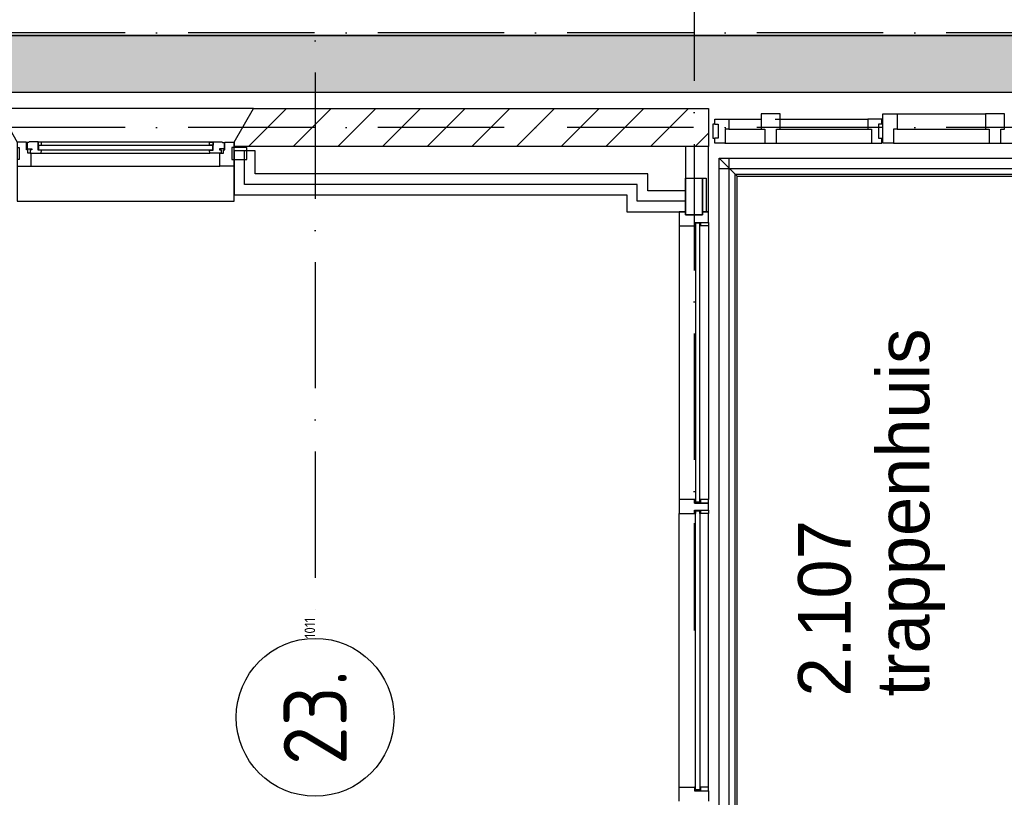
# Model space of a CAD drawing. Header units: millimetres. Extents: x -6587 to 112313, y 244 to 84344.
# Tile 41 of 54: x 64796 to 69472, y 38526 to 42219. Entities that reach past the tile are written whole.
import ezdxf
from ezdxf.enums import TextEntityAlignment as Align

# ---------------------------------------------------------------- set-up
doc = ezdxf.new("R2010")
doc.units = ezdxf.units.MM
doc.header["$LTSCALE"] = 100
doc.linetypes.add('DASHDOT', pattern=[9, 6, -1.5, 0, -1.5])
doc.layers.get('0').update_dxf_attribs({"color": 9, "linetype": 'CONTINUOUS'})
for name, color, linetype in [('AL$7----_STRAMIEN', 1, 'DASHDOT'), ('AL31----_BUITENKOZ', 7, 'CONTINUOUS'), ('ALL-----_REFLIJNEN', 8, 'CONTINUOUS'), ('ALN-----_BLOCKNAAM', 2, 'CONTINUOUS'), ('BOUW', 8, 'CONTINUOUS'), ('KABELGOOT1', 8, 'CONTINUOUS'), ('LIJN025', 10, 'CONTINUOUS')]:
    doc.layers.add(name, color=color, linetype=linetype)
doc.styles.add('2_0', font='iso', dxfattribs={"height": 200})
doc.styles.add('BURO-025', font='BUROFONT.shx', dxfattribs={"height": 250})
doc.styles.get("Standard").update_dxf_attribs({"font": 'iso.shx'})

# ---------------------------------------------------------------- blocks, each defined once
blk = doc.blocks.new('1011')
at = {"layer": 'AL$7----_STRAMIEN', "color": 7, "linetype": 'Continuous'}
blk.add_circle((-750, 0), 750, dxfattribs=at)
at = {"layer": 'AL$7----_STRAMIEN', "color": 3, "linetype": 'Continuous'}
blk.add_attdef('STR-NAAM', text='', height=600, rotation=360, dxfattribs=at).set_placement((-750, 0), align=Align.MIDDLE)
at = {"layer": 'ALN-----_BLOCKNAAM', "linetype": 'Continuous'}
blk.add_text('1011', height=100, dxfattribs=at).set_placement((0, 0))
blk = doc.blocks.new('EH100000')
at = {"linetype": 'ByBlock'}
for p, q in [((1, 0.5), (0, 0.5)), ((1, 0.5, 1), (0, 0.5, 1)), ((0, -0.5, 1), (1, -0.5, 1)), ((1, -0.5), (0, -0.5))]:
    blk.add_line(p, q, dxfattribs=at)
at = {"linetype": 'ByBlock', "invisible_edges": 15}
for points in [[(1, -0.5), (0, -0.5), (0, 0.5), (1, 0.5)], [(0, 0.5), (1, 0.5), (1, 0.5, 1), (0, 0.5, 1)], [(0, -0.5, 1), (1, -0.5, 1), (1, -0.5), (0, -0.5)]]:
    blk.add_3dface(points, dxfattribs=at)
at = {"linetype": 'ByBlock', "style": '2_0', "flags": 8}
blk.add_attdef('FUNCTIE', text='', height=0.5, dxfattribs=at).set_placement((0.5, 0), align=Align.MIDDLE)
at = {"linetype": 'ByBlock', "flags": 9}
blk.add_attdef('SCHOT', text='', height=0.5, dxfattribs=at).set_placement((0.5, 0), align=Align.MIDDLE)
blk = doc.blocks.new('A$Cb38f1ce1')
at = {"layer": 'KABELGOOT1'}
h = blk.add_hatch(dxfattribs=at)
h.set_pattern_fill('DOTS', color=256, scale=20, style=0)
h.set_pattern_definition([(0, (-1717.716, 188607.497), (15.875, 31.75), [0, -31.75])])
h.paths.add_polyline_path([(72342.3, 35347.4), (72342.3, 35617.4), (57643.3, 35617.4), (57643.3, 35347.4)])
at = {"layer": 'AL$7----_STRAMIEN', "color": 1}
for points in [[(62947.7, 63344.7), (62947.7, 32791.2)], [(64747.7, 60304.6), (64747.7, 32791.2)], [(86347.7, 35630), (1577.4, 35630)], [(86347.7, 35180), (750, 35180)]]:
    blk.add_lwpolyline(points, dxfattribs=at)
at = {"layer": 'AL31----_BUITENKOZ', "color": 8}
for points in [[(62562.7, 35110), (62655, 35270), (61440.3, 35270), (61532.7, 35110), (61532.7, 34830), (62562.7, 34830)], [(61532.7, 35110), (61532.7, 35085), (61542.7, 35085), (61542.7, 35029), (61532.7, 35029), (61532.7, 34996), (61599.7, 34996), (61599.7, 35059), (61582.7, 35059), (61582.7, 35074), (61576.7, 35074), (61576.7, 35110)], [(61589.4, 35113), (61586.9, 35108.8), (61579.9, 35108.8), (61579.9, 35079), (61602.4, 35079), (61602.4, 35074), (61594.4, 35074), (61594.4, 35059), (61599.7, 35059), (61646.8, 35059), (61648.9, 35072), (61631.9, 35072), (61631.9, 35113)], [(61631.9, 35110.7), (61631.9, 35097.2), (61648.9, 35097.2), (61648.9, 35110.7)]]:
    blk.add_lwpolyline(points, close=True, dxfattribs=at)
for points in [[(61631.9, 35113), (62463.5, 35113)], [(61646.8, 35059), (62448.5, 35059)], [(61599.7, 34996), (62495.7, 34996)]]:
    blk.add_lwpolyline(points, dxfattribs=at)
at = {"layer": 'AL31----_BUITENKOZ', "color": 8, "linetype": 'Continuous'}
blk.add_lwpolyline([(61633.9, 35095), (61633.9, 35074), (62461.5, 35074), (62461.5, 35095)], close=True, dxfattribs=at)
at = {"layer": 'ALL-----_REFLIJNEN', "color": 8, "linetype": 'Continuous'}
for p, q in [((62562.7, 35110), (62655, 35270)), ((62631.4, 35090), (62811.4, 35270)), ((62655, 35270), (64816.7, 35270)), ((62843.5, 35090), (63023.5, 35270)), ((63055.7, 35090), (63235.7, 35270)), ((63267.8, 35090), (63447.8, 35270)), ((63479.9, 35090), (63659.9, 35270)), ((63692.1, 35090), (63872.1, 35270)), ((63904.2, 35090), (64084.2, 35270)), ((64116.3, 35090), (64296.3, 35270)), ((64328.5, 35090), (64508.5, 35270)), ((64540.6, 35090), (64720.6, 35270)), ((64816.7, 35270), (64816.7, 35090)), ((64845.6, 35196), (64845.6, 35219.5)), ((64845.6, 35219.5), (64912.6, 35219.5)), ((64911, 35219.5), (65066.1, 35219.5)), ((64912.6, 35219.5), (64912.6, 35172.5)), ((65133, 35219.5), (65572.7, 35219.5)), ((65639.7, 35219.5), (65572.7, 35219.5)), ((65572.7, 35219.5), (65572.7, 35172.5)), ((65639.7, 35196), (65639.7, 35219.5)), ((65644.7, 35244.5), (65711.7, 35244.5)), ((65644.7, 35105.5), (65644.7, 35244.5)), ((65711.7, 35244.5), (65711.7, 35172.5)), ((65711.7, 35244.5), (66131.7, 35244.5)), ((64845.6, 35196), (64837.6, 35196)), ((64837.6, 35196), (64837.6, 35129)), ((64845.6, 35196), (64861.6, 35196)), ((64861.6, 35196), (64861.6, 35129)), ((64912.6, 35172.5), (64895.6, 35172.5)), ((64895.6, 35172.5), (64895.6, 35105.5)), ((64912.6, 35172.5), (65066.2, 35172.5)), ((65156.2, 35172.5), (65572.7, 35172.5)), ((65572.7, 35172.5), (65589.7, 35172.5)), ((65589.7, 35172.5), (65589.7, 35105.5)), ((65639.7, 35196), (65623.7, 35196)), ((65623.7, 35196), (65623.7, 35129)), ((65711.7, 35172.5), (65694.7, 35172.5)), ((65694.7, 35172.5), (65694.7, 35105.5)), ((65711.7, 35172.5), (66131.7, 35172.5)), ((64752.7, 35090), (64816.7, 35153.9)), ((64837.6, 35129), (64845.6, 35129)), ((64845.6, 35105.5), (64845.6, 35129)), ((64861.6, 35129), (64845.6, 35129)), ((65623.7, 35129), (65639.7, 35129)), ((65639.7, 35105.5), (65639.7, 35129)), ((62562.7, 35090), (62562.7, 35110)), ((64657.7, 35090), (62562.7, 35090)), ((64816.7, 35090), (64657.7, 35090)), ((64657.7, 35090), (64657.7, 35090)), ((64707.7, 35090), (64707.2, 34765.9)), ((64816.7, 35090), (64707.7, 35090)), ((64816.7, 34779.9), (64816.7, 35090)), ((64895.6, 35105.5), (64845.6, 35105.5)), ((64894, 35105.5), (65083.1, 35105.5)), ((65139.2, 35105.5), (65589.7, 35105.5)), ((65589.7, 35105.5), (65639.7, 35105.5)), ((65694.7, 35105.5), (65644.7, 35105.5)), ((65694.7, 35105.5), (66148.7, 35105.5)), ((66204.7, 35105.5), (66633.7, 35105.5)), ((62662.7, 35070), (62562.7, 35070)), ((62562.7, 35070), (62562.7, 34860)), ((62612.7, 34910), (62612.7, 35070)), ((62612.7, 34910), (62612.7, 35070)), ((62662.7, 34960), (62662.7, 35070)), ((64866.7, 35034.1), (69250.7, 35034.1)), ((64866.7, 31702.1), (64866.7, 35034.1)), ((64951.7, 34949.1), (64866.7, 35034.1)), ((64914.7, 31702.1), (64914.7, 35034.1)), ((64866.7, 34986.1), (69250.7, 34986.1)), ((64527.7, 34960), (62662.7, 34960)), ((64527.7, 34879.9), (64527.7, 34960)), ((64707.2, 34765.9), (64707.2, 34939.9)), ((64707.2, 34939.9), (64787.2, 34939.9)), ((64787.2, 34779.9), (64787.2, 34939.9)), ((64787.2, 34939.9), (64804.7, 34939.9)), ((64787.2, 34939.9), (64787.2, 34765.9)), ((64804.7, 34939.9), (64804.7, 34779.9)), ((64942.2, 31777.6), (64942.2, 34958.6)), ((64942.2, 34958.6), (69250.7, 34958.6)), ((64951.7, 34949.1), (69187.7, 34949.1)), ((64951.7, 31787.1), (64951.7, 34949.1)), ((64951.7, 34949.1), (66547.7, 34949.1)), ((64477.7, 34910), (62612.7, 34910)), ((64477.7, 34910), (62612.7, 34910)), ((64477.7, 34829.9), (64477.7, 34910)), ((64477.7, 34829.9), (64477.7, 34910)), ((62562.7, 34860), (64427.7, 34860)), ((64427.7, 34860), (64427.7, 34779.9)), ((64707.2, 34879.9), (64527.7, 34879.9)), ((64707.2, 34779.9), (64707.2, 34879.9)), ((64707.2, 34829.9), (64477.7, 34829.9)), ((64707.2, 34829.9), (64477.7, 34829.9)), ((64427.7, 34779.9), (64707.2, 34779.9)), ((64707.2, 34779.9), (64677.7, 34779.9)), ((64677.7, 34779.9), (64677.7, 34712.9)), ((64707.2, 34765.9), (64707.2, 34779.9)), ((64707.2, 34765.9), (64787.2, 34765.9)), ((64787.2, 34765.9), (64707.2, 34765.9)), ((64787.2, 34765.9), (64707.2, 34765.9)), ((64787.2, 34765.9), (64787.2, 34779.9)), ((64787.2, 34779.9), (64816.7, 34779.9)), ((64804.7, 34779.9), (64787.2, 34779.9)), ((64816.7, 34779.9), (64787.2, 34779.9)), ((64787.2, 34779.9), (64787.2, 34765.9)), ((64816.7, 34729.9), (64816.7, 34779.9)), ((64677.7, 34712.9), (64749.7, 34712.9)), ((64677.7, 34712.9), (64677.7, 33413.4)), ((64749.7, 34712.9), (64749.7, 34729.9)), ((64749.7, 34729.9), (64816.7, 34729.9)), ((64749.7, 34712.9), (64749.7, 34729.9)), ((64749.7, 34729.9), (64778.7, 34729.9)), ((64753.7, 34712.9), (64749.7, 34712.9)), ((64774.7, 34725.9), (64753.7, 34725.9)), ((64753.7, 34725.9), (64753.7, 33400.4)), ((64774.7, 34725.9), (64753.7, 34725.9)), ((64753.7, 34725.9), (64753.7, 34712.9)), ((64774.7, 33400.4), (64774.7, 34725.9)), ((64774.7, 34712.9), (64774.7, 34725.9)), ((64778.7, 34712.9), (64774.7, 34712.9)), ((64778.7, 34729.9), (64816.7, 34729.9)), ((64778.7, 34712.9), (64778.7, 34729.9)), ((64778.7, 34729.9), (64778.7, 34712.9)), ((64816.7, 34712.9), (64778.7, 34712.9)), ((64816.7, 34729.9), (64816.7, 34712.9)), ((64816.7, 34712.9), (64816.7, 33413.4)), ((64707.2, 33413.4), (64677.7, 33413.4)), ((64677.7, 33413.4), (64677.7, 33346.4)), ((64749.7, 33413.4), (64707.2, 33413.4)), ((64749.7, 33396.4), (64749.7, 33413.4)), ((64753.7, 33413.4), (64749.7, 33413.4)), ((64749.7, 33413.4), (64749.7, 33396.4)), ((64778.7, 33396.4), (64749.7, 33396.4)), ((64749.7, 33396.4), (64778.7, 33396.4)), ((64753.7, 33400.4), (64753.7, 33413.4)), ((64753.7, 33400.4), (64774.7, 33400.4)), ((64774.7, 33400.4), (64753.7, 33400.4)), ((64778.7, 33413.4), (64774.7, 33413.4)), ((64774.7, 33413.4), (64774.7, 33400.4)), ((64816.7, 33413.4), (64778.7, 33413.4)), ((64778.7, 33413.4), (64778.7, 33396.4)), ((64778.7, 33396.4), (64778.7, 33413.4)), ((64816.7, 33396.4), (64778.7, 33396.4)), ((64778.7, 33396.4), (64816.7, 33396.4)), ((64816.7, 33396.4), (64816.7, 33413.4)), ((64816.7, 33363.4), (64816.7, 33396.4)), ((64677.7, 33346.4), (64749.7, 33346.4)), ((64677.7, 32046.9), (64677.7, 33346.4)), ((64749.7, 33346.4), (64749.7, 33363.4)), ((64749.7, 33363.4), (64816.7, 33363.4)), ((64749.7, 33346.4), (64749.7, 33363.4)), ((64749.7, 33363.4), (64778.7, 33363.4)), ((64753.7, 33346.4), (64749.7, 33346.4)), ((64753.7, 33359.4), (64774.7, 33359.4)), ((64753.7, 32033.9), (64753.7, 33359.4)), ((64774.7, 33359.4), (64753.7, 33359.4)), ((64753.7, 33359.4), (64753.7, 33346.4)), ((64774.7, 33359.4), (64774.7, 32033.9)), ((64774.7, 33346.4), (64774.7, 33359.4)), ((64778.7, 33346.4), (64774.7, 33346.4)), ((64778.7, 33363.4), (64816.7, 33363.4)), ((64778.7, 33346.4), (64778.7, 33363.4)), ((64778.7, 33363.4), (64778.7, 33346.4)), ((64816.7, 33346.4), (64778.7, 33346.4)), ((64816.7, 33363.4), (64816.7, 33346.4)), ((64816.7, 32046.9), (64816.7, 33346.4)), ((64677.7, 31980), (64677.7, 32047)), ((64677.7, 32047), (64749.7, 32047)), ((64749.7, 32047), (64749.7, 32030)), ((64753.7, 32047), (64749.7, 32047)), ((64749.7, 32047), (64749.7, 32030)), ((64753.7, 32034), (64753.7, 32047)), ((64778.7, 32047), (64774.7, 32047)), ((64774.7, 32047), (64774.7, 32034)), ((64816.7, 32047), (64778.7, 32047)), ((64778.7, 32047), (64778.7, 32030)), ((64778.7, 32030), (64778.7, 32047)), ((64816.7, 32030), (64816.7, 32047)), ((64749.7, 32030), (64816.7, 32030)), ((64749.7, 32030), (64778.7, 32030)), ((64774.7, 32034), (64753.7, 32034)), ((64774.7, 32033.9), (64753.7, 32033.9)), ((64778.7, 32030), (64816.7, 32030)), ((64816.7, 32030), (64816.7, 31980))]:
    blk.add_line(p, q, dxfattribs=at)
for points in [[(65156.2, 35244.5), (65066.2, 35244.5), (65066.2, 35172.5), (65083.2, 35172.5), (65083.2, 35105.5), (65139.2, 35105.5), (65139.2, 35172.5), (65156.2, 35172.5)], [(66221.7, 35244.5), (66131.7, 35244.5), (66131.7, 35172.5), (66148.7, 35172.5), (66148.7, 35105.5), (66204.7, 35105.5), (66204.7, 35172.5), (66221.7, 35172.5)], [(62506, 35113), (62508.4, 35108.8), (62515.5, 35108.8), (62515.5, 35079), (62493, 35079), (62493, 35074), (62501, 35074), (62501, 35059), (62495.7, 35059), (62448.5, 35059), (62446.5, 35072), (62463.5, 35072), (62463.5, 35113)], [(62463.5, 35110.7), (62463.5, 35097.2), (62446.5, 35097.2), (62446.5, 35110.7)], [(62562.7, 35110), (62562.7, 35085), (62552.7, 35085), (62552.7, 35029), (62562.7, 35029), (62562.7, 34996), (62495.7, 34996), (62495.7, 35059), (62512.7, 35059), (62512.7, 35074), (62518.7, 35074), (62518.7, 35110)], [(62552.7, 35085), (62552.7, 35029), (62623.7, 35029), (62623.7, 35085)]]:
    blk.add_lwpolyline(points, close=True, dxfattribs=at)
at = {"layer": 'AL$7----_STRAMIEN', "color": 8, "xscale": 0.5, "yscale": 0.5, "zscale": 0.5, "rotation": 90}
blk.add_blockref('1011', (62947.7, 32753.9), dxfattribs=at).add_auto_attribs({'STR-NAAM': '23.'})
at = {"layer": 'KABELGOOT1', "xscale": 10065.0000000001, "yscale": 270, "zscale": 60, "rotation": 180}
blk.add_blockref('EH100000', (68053.3, 35482.4, 3650), dxfattribs=at)
at = {"layer": 'BOUW', "style": 'BURO-025'}
for s, p in [('trappenhuis', (65864.9, 32478.1)), ('2.107', (65491.9, 32478.1))]:
    blk.add_text(s, height=250, rotation=90, dxfattribs=at).set_placement(p)

msp = doc.modelspace()

# ---------------------------------------------------------------- block references
at = {"layer": 'LIJN025'}
msp.add_blockref('A$Cb38f1ce1', (3251.2, 6526.8), dxfattribs=at)

doc.saveas('drawing.dxf')
